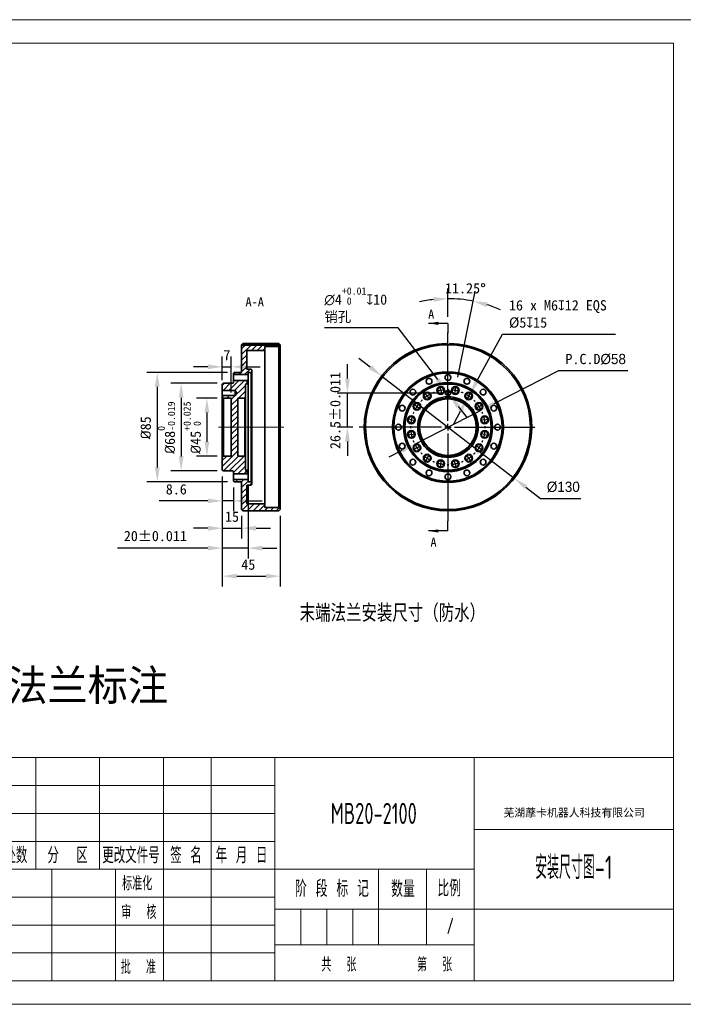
# Model space of a CAD drawing. Header units: millimetres. Extents: x -8713 to 3261, y -18743 to -8704.
# Tile 114 of 154: x -190 to 1098, y -18743 to -16832. Entities that reach past the tile are written whole.
import ezdxf
from ezdxf.enums import TextEntityAlignment as Align

# ---------------------------------------------------------------- set-up
doc = ezdxf.new("R2010")
doc.units = ezdxf.units.MM
doc.header["$LTSCALE"] = 10
doc.header["$PDSIZE"] = -1
for name, pattern in [('CENTER', [50.8, 31.75, -6.35, 6.35, -6.35]), ('CENTER2', [1.125, 0.75, -0.125, 0.125, -0.125]), ('CENTERX2', [20.32, 12.7, -2.54, 2.54, -2.54])]:
    doc.linetypes.add(name, pattern=pattern)
doc.layers.get('Defpoints').update_dxf_attribs({"true_color": 0x5e5e5e})
for name, color, linetype, lineweight in [('1轮廓实线层', 7, 'Continuous', 18), ('2细线层', 4, 'Continuous', 13), ('6文字层', 3, 'Continuous', 13), ('L2', 6, 'Continuous', 13), ('图框层', 7, 'Continuous', 18)]:
    doc.layers.add(name, color=color, linetype=linetype, lineweight=lineweight)
for name, color, linetype in [('中心线层', 1, 'CENTER'), ('剖面线层', 7, 'Continuous'), ('标注层', 7, 'Continuous')]:
    doc.layers.add(name, color=color, linetype=linetype)
doc.styles.add('PC_TEXTSTYLE', font='ISOCP.SHX', dxfattribs={"width": 0.707, "bigfont": 'GBCBIG.SHX'})
doc.styles.add('SLDTEXTSTYLE0', font='txt', dxfattribs={"bigfont": 'bigfont'})
doc.styles.add('SLDTEXTSTYLE1', font='txt')
doc.styles.add('仿宋体', font='txt')
doc.styles.add('标准汉字', font='gbenor.shx', dxfattribs={"bigfont": 'gbcbig.shx'})
doc.dimstyles.new('安装图', dxfattribs={"dimscale": 20, "dimtxt": 1, "dimasz": 1.4, "dimexe": 1, "dimexo": 0.625, "dimtad": 1, "dimtoh": 1, "dimdec": 0, "dimtxsty": 'Standard', "dimcen": 2.5, "dimclrd": 4, "dimclre": 4, "dimclrt": 3, "dimadec": 1, "dimazin": 2, "dimtfac": 1, "dimtdec": 0, "dimtmove": 0, "dimatfit": 0, "dimfxl": 1, "dimarcsym": 0})
pattern_1 = [(45, (-382.957, -18284.912), (-5.61266, 5.61266), [])]

# ---------------------------------------------------------------- blocks, each defined once
blk = doc.blocks.new('ZwmFrameMain_1_A4^_^无分区图框^_^landscape')
at = {"layer": '1轮廓实线层'}
for p, q in [((0, 0), (0, 200)), ((267, 200), (0, 200)), ((267, 200), (267, 0)), ((0, 0), (267, 0))]:
    blk.add_line(p, q, dxfattribs=at)
at = {"layer": '2细线层'}
for p, q in [((-25, -5), (-25, 205)), ((272, 205), (-25, 205)), ((272, 205), (272, -5)), ((-25, -5), (272, -5))]:
    blk.add_line(p, q, dxfattribs=at)
blk = doc.blocks.new('ZwmFrameMain_1_横向标题栏')
at = {"layer": '1轮廓实线层'}
for p, q in [((-153, 47.6), (0, 47.6)), ((-153, 0), (-153, 47.6))]:
    blk.add_line(p, q, dxfattribs=at)
at = {"layer": '2细线层', "color": 6, "linetype": 'Continuous'}
for p, q in [((-144.5, 23.8), (-144.5, 47.6)), ((-136, 23.8), (-136, 47.6)), ((-122.4, 23.8), (-122.4, 47.6)), ((-108.8, 0), (-108.8, 47.6)), ((-108.8, 23.8), (-108.8, 47.6)), ((-98.6, 0), (-98.6, 47.6)), ((-85, 0), (-85, 47.6)), ((-42.5, 0), (-42.5, 47.6)), ((-153, 41.65), (-85, 41.65)), ((-153, 35.7), (-85, 35.7)), ((-42.5, 32.3), (0, 32.3)), ((-153, 29.75), (-85, 29.75)), ((-153, 23.8), (-42.5, 23.8)), ((-142.8, 0), (-142.8, 23.8)), ((-132.6, 0), (-132.6, 23.8)), ((-62.9, 7.65), (-62.9, 23.8)), ((-52.7, 7.65), (-52.7, 23.8)), ((-153, 17.85), (-85, 17.85)), ((-85, 15.3), (0, 15.3)), ((-79.47, 7.65), (-79.47, 15.3)), ((-73.95, 7.65), (-73.95, 15.3)), ((-68.42, 7.65), (-68.42, 15.3)), ((-153, 11.9), (-85, 11.9)), ((-85, 7.65), (-42.5, 7.65)), ((-153, 5.95), (-85, 5.95))]:
    blk.add_line(p, q, dxfattribs=at)
at = {"layer": 'L2', "linetype": 'Continuous'}
blk.add_line((-119, 0), (-119, 23.8), dxfattribs=at)
at = {"layer": '6文字层', "color": 4, "linetype": 'Continuous', "insert": (-21.17, 35.77), "char_height": 1.7, "width": 46.9115, "attachment_point": 5, "style": '仿宋体'}
blk.add_mtext('芜湖藦卡机器人科技有限公司', dxfattribs=at)
at = {"layer": '6文字层', "color": 6, "style": '标准汉字'}
for s, insert, char_height, width, attachment_point in [('标记', (-149.17, 26.77), 3.4, 9.9025, 5), ('处数', (-140.26, 26.77), 3.4, 9.7325, 5), ('更改文件号', (-115.72, 26.77), 3.4, 24.905, 5), ('签 名', (-103.99, 26.77), 3.4, 12.6286, 5), ('年 月 日', (-92.13, 26.77), 3.4, 20.3696, 5), ('分  区', (-129.24, 26.77), 3.4, 16.2896, 5), ('设   计', (-147.87, 21.02), 2.975, 17.0478, 5), ('标准化', (-114.39, 20.78), 2.975, 13.1644, 5), ('阶 段 标 记', (-80.73, 17.89), 3.5, 25.8612, 7), ('数量', (-60.2, 17.85), 3.5, 8.5159, 7), ('比例', (-50.35, 17.98), 3.5, 7.9953, 7), ('主管设计', (-147.75, 14.68), 2.975, 17.1806, 5), ('审  核', (-114.03, 14.65), 2.975, 13.9931, 5), ('校   对', (-147.84, 9.04), 2.975, 17.2709, 5), ('共  张        第  张', (-75.11, 1.97), 2.975, 51.7172, 7), ('工艺会签', (-147.73, 2.95), 2.975, 17.255, 5), ('批  准', (-114.13, 2.95), 2.975, 14.1047, 5)]:
    blk.add_mtext(s, dxfattribs=dict(at, insert=insert, char_height=char_height, width=width, attachment_point=attachment_point))
at = {"layer": '6文字层', "color": 4, "style": 'PC_TEXTSTYLE', "flags": 8}
for tag, height, width, p, p2 in [('产品名称或材料标记', 4.5, 0.911854, (-77.25, 33.47), (-50.6, 33.47)), ('图样名称', 5, 2.846512, (-41.5, 21.71), (-1, 21.71)), ('图样代号', 5, 2.86875, (-41.5, 5.64), (-1, 5.64))]:
    blk.add_attdef(tag, text='', height=height, dxfattribs=dict(at, width=width)).set_placement(p, p2, align=Align.FIT)
at = {"layer": '6文字层', "color": 6, "style": 'PC_TEXTSTYLE', "width": 9.241641, "flags": 8}
blk.add_attdef('设计', text='', height=2.12, rotation=359.5768, dxfattribs=at).set_placement((-141.75, 19.99), (-133.89, 19.93), align=Align.FIT)
at = {"layer": '6文字层', "color": 6, "style": 'PC_TEXTSTYLE', "flags": 8}
for tag, height, width, p, p2 in [('审核', 2.12, 2.542374, (-141.61, 14.16), (-134.04, 14.16)), ('重量', 3.5, 1.685865, (-61.9, 10.1), (-53.7, 10.1)), ('比例', 3.5, 1.699352, (-51.7, 9.95), (-43.5, 9.95))]:
    blk.add_attdef(tag, text='', height=height, dxfattribs=dict(at, width=width)).set_placement(p, p2, align=Align.FIT)
blk = doc.blocks.new('*D187')
at = {"layer": 'Defpoints', "color": 0, "lineweight": 20, "transparency": 16777216}
for p in [(657.4, -17374), (641.1, -17421.4), (657.9, -17538.2), (652.6, -17565.2), (641.1, -17824.3)]:
    blk.add_point(p, dxfattribs=at)
at = {"layer": '标注层', "color": 4, "lineweight": -2, "transparency": 16777216}
for p, q in [((641.1, -17408.9), (641.1, -17353.5)), ((660.4, -17526), (693.7, -17358.7))]:
    blk.add_line(p, q, dxfattribs=at)
for start, end in [(96.4381, 102.8762), (78.75, 90), (65.8738, 72.3119)]:
    blk.add_arc((641.1, -17622.8), 249.3, start, end, dxfattribs=at)
at = {"layer": '标注层', "color": 4, "lineweight": 20, "transparency": 16777216}
for points in [[(612.9, -17370.4), (613.4, -17379.7), (641.1, -17373.5)], [(715.7, -17389.8), (718, -17380.8), (689.8, -17378.3)]]:
    blk.add_solid(points, dxfattribs=at)
at = {"layer": '标注层', "color": 3, "transparency": 16777216, "insert": (635.4, -17343.3), "char_height": 20, "attachment_point": 1}
blk.add_mtext('11.25{\\fISOCPEUR|b0|i0|c134|p34;%%D}', dxfattribs=at)
blk = doc.blocks.new('*D188')
at = {"layer": 'Defpoints', "color": 0, "lineweight": 20, "transparency": 16777216}
for p in [(512.4, -17523.6), (769.8, -17722)]:
    blk.add_point(p, dxfattribs=at)
at = {"layer": '标注层', "color": 4, "lineweight": -2, "transparency": 16777216}
for p, q in [((490.2, -17506.5), (468.1, -17489.4)), ((512.4, -17523.6), (769.8, -17722)), ((792, -17739.1), (820.5, -17761.1)), ((820.5, -17761.1), (898.7, -17761.1))]:
    blk.add_line(p, q, dxfattribs=at)
at = {"layer": '标注层', "color": 4, "lineweight": 20, "transparency": 16777216}
for points in [[(493.1, -17502.8), (487.4, -17510.2), (512.4, -17523.6)], [(794.8, -17735.4), (789.1, -17742.8), (769.8, -17722)]]:
    blk.add_solid(points, dxfattribs=at)
at = {"layer": '标注层', "color": 3, "transparency": 16777216, "insert": (833, -17728.6), "char_height": 20, "attachment_point": 1}
blk.add_mtext('{\\fGulim|b0|i0|c134|p0;%%C130}', dxfattribs=at)
blk = doc.blocks.new('*D189')
at = {"layer": 'Defpoints', "color": 0, "lineweight": 20, "transparency": 16777216}
for p in [(705.7, -17589.9), (576.5, -17655.7)]:
    blk.add_point(p, dxfattribs=at)
at = {"layer": '标注层', "color": 4, "lineweight": -2, "transparency": 16777216}
for p, q in [((730.7, -17577.2), (856.6, -17513.1)), ((856.6, -17513.1), (990.1, -17513.1)), ((576.5, -17655.7), (705.7, -17589.9)), ((551.5, -17668.4), (526.6, -17681.1))]:
    blk.add_line(p, q, dxfattribs=at)
at = {"layer": '标注层', "color": 4, "lineweight": 20, "transparency": 16777216}
for points in [[(728.6, -17573.1), (732.8, -17581.4), (705.7, -17589.9)], [(549.4, -17664.2), (553.7, -17672.6), (576.5, -17655.7)]]:
    blk.add_solid(points, dxfattribs=at)
at = {"layer": '标注层', "color": 3, "transparency": 16777216, "insert": (869.1, -17480.6), "char_height": 20, "attachment_point": 1}
blk.add_mtext('P.C.D{\\fGulim|b0|i0|c134|p0;%%C58}', dxfattribs=at)
blk = doc.blocks.new('*D190')
at = {"layer": 'Defpoints', "color": 0, "lineweight": 20, "transparency": 16777216}
for p in [(445.9, -17556.6), (641.1, -17556.6), (468.7, -17622.8)]:
    blk.add_point(p, dxfattribs=at)
at = {"layer": '标注层', "color": 4, "lineweight": -2, "transparency": 16777216}
for p, q in [((445.9, -17528.6), (445.9, -17500.6)), ((628.6, -17556.6), (425.9, -17556.6)), ((445.9, -17622.8), (445.9, -17556.6)), ((456.2, -17622.8), (425.9, -17622.8)), ((445.9, -17650.8), (445.9, -17678.8))]:
    blk.add_line(p, q, dxfattribs=at)
at = {"layer": '标注层', "color": 4, "lineweight": 20, "transparency": 16777216}
for points in [[(441.2, -17528.6), (450.5, -17528.6), (445.9, -17556.6)], [(441.2, -17650.8), (450.5, -17650.8), (445.9, -17622.8)]]:
    blk.add_solid(points, dxfattribs=at)
at = {"layer": '标注层', "color": 3, "transparency": 16777216, "insert": (412.3, -17665.4), "char_height": 20, "attachment_point": 1, "rotation": 90}
blk.add_mtext('26.5{\\A1;%%P0.011}', dxfattribs=at)
blk = doc.blocks.new('*D191')
at = {"layer": 'Defpoints', "color": 0, "lineweight": 20, "transparency": 16777216}
for p in [(684.4, -17557.1), (678.4, -17568)]:
    blk.add_point(p, dxfattribs=at)
at = {"layer": '标注层', "color": 4, "lineweight": -2, "transparency": 16777216}
for p, q in [((697.8, -17532.5), (747, -17442.6)), ((747, -17442.6), (966.5, -17442.6)), ((678.4, -17568), (684.4, -17557.1)), ((664.9, -17592.6), (651.5, -17617.1))]:
    blk.add_line(p, q, dxfattribs=at)
at = {"layer": '标注层', "color": 4, "lineweight": 20, "transparency": 16777216}
for points in [[(693.7, -17530.3), (701.9, -17534.7), (684.4, -17557.1)], [(660.9, -17590.3), (669, -17594.8), (678.4, -17568)]]:
    blk.add_solid(points, dxfattribs=at)
at = {"layer": '标注层', "color": 3, "transparency": 16777216, "insert": (759.5, -17376.4), "char_height": 20, "attachment_point": 1}
blk.add_mtext('16 x M6{\\fGDT;x}12 EQS\\P%%c5{\\fGDT;x}15\\P', dxfattribs=at)
blk = doc.blocks.new('*D192')
at = {"layer": 'Defpoints', "color": 0, "lineweight": 20, "transparency": 16777216}
for p in [(638.1, -17552.6), (644.1, -17560.6)]:
    blk.add_point(p, dxfattribs=at)
at = {"layer": '标注层', "color": 4, "lineweight": -2, "transparency": 16777216}
for p, q in [((544.4, -17429.8), (401.2, -17429.8)), ((621.1, -17530.3), (544.4, -17429.8)), ((644.1, -17560.6), (638.1, -17552.6)), ((661.1, -17582.8), (678.1, -17605.1))]:
    blk.add_line(p, q, dxfattribs=at)
at = {"layer": '标注层', "color": 4, "lineweight": 20, "transparency": 16777216}
for points in [[(624.8, -17527.5), (617.4, -17533.2), (638.1, -17552.6)], [(664.8, -17580), (657.4, -17585.6), (644.1, -17560.6)]]:
    blk.add_solid(points, dxfattribs=at)
at = {"layer": '标注层', "color": 3, "transparency": 16777216, "insert": (401.2, -17351.6), "char_height": 20, "attachment_point": 1}
blk.add_mtext('{\\fGulim|b0|i0|c134|p0;∅}4{\\H0.7x;\\S+0.01^  0;\\fGDT|b0|i0|c134|p2;\\H1.42857x;x}10\\P销孔', dxfattribs=at)
blk = doc.blocks.new('SW_CENTERMARKSYMBOL_0')
at = {"layer": '中心线层', "color": 0}
for p, q in [((0, 2.5), (0, 36.71)), ((-3.32, 16.67), (-3.37, 16.92)), ((-2.83, 14.22), (-3.07, 15.45)), ((2.83, 14.22), (3.07, 15.45)), ((3.32, 16.67), (3.37, 16.92)), ((-9.44, 14.13), (-9.58, 14.34)), ((-8.06, 12.06), (-8.75, 13.1)), ((-8.06, 12.06), (-7.36, 11.02)), ((-2.83, 14.22), (-2.58, 13)), ((-2.34, 11.77), (-2.29, 11.52)), ((2.34, 11.77), (2.29, 11.52)), ((2.83, 14.22), (2.58, 13)), ((8.06, 12.06), (7.36, 11.02)), ((8.06, 12.06), (8.75, 13.1)), ((9.44, 14.13), (9.58, 14.34)), ((-14.13, 9.44), (-14.34, 9.58)), ((-12.06, 8.06), (-13.1, 8.75)), ((-12.06, 8.06), (-11.02, 7.36)), ((-6.67, 9.98), (-6.53, 9.77)), ((6.67, 9.98), (6.53, 9.77)), ((12.06, 8.06), (11.02, 7.36)), ((12.06, 8.06), (13.1, 8.75)), ((14.13, 9.44), (14.34, 9.58)), ((-9.98, 6.67), (-9.77, 6.53)), ((9.98, 6.67), (9.77, 6.53)), ((-2.5, 0), (-34.47, 0)), ((-16.67, 3.32), (-16.92, 3.37)), ((-14.22, 2.83), (-15.45, 3.07)), ((-14.22, 2.83), (-13, 2.58)), ((-11.77, 2.34), (-11.52, 2.29)), ((0, 0), (-1.25, 0)), ((0, 0), (0, 1.25)), ((0, 0), (0, -1.25)), ((0, 0), (1.25, 0)), ((2.5, 0), (33.67, 0)), ((11.77, 2.34), (11.52, 2.29)), ((14.22, 2.83), (13, 2.58)), ((14.22, 2.83), (15.45, 3.07)), ((16.67, 3.32), (16.92, 3.37)), ((-16.67, -3.32), (-16.92, -3.37)), ((-14.22, -2.83), (-15.45, -3.07)), ((-14.22, -2.83), (-13, -2.58)), ((-11.77, -2.34), (-11.52, -2.29)), ((0, -2.5), (0, -36.51)), ((11.77, -2.34), (11.52, -2.29)), ((14.22, -2.83), (13, -2.58)), ((14.22, -2.83), (15.45, -3.07)), ((16.67, -3.32), (16.92, -3.37)), ((-12.06, -8.06), (-11.02, -7.36)), ((-9.98, -6.67), (-9.77, -6.53)), ((9.98, -6.67), (9.77, -6.53)), ((12.06, -8.06), (11.02, -7.36)), ((-14.13, -9.44), (-14.34, -9.58)), ((-12.06, -8.06), (-13.1, -8.75)), ((-8.06, -12.06), (-7.36, -11.02)), ((-6.67, -9.98), (-6.53, -9.77)), ((6.67, -9.98), (6.53, -9.77)), ((8.06, -12.06), (7.36, -11.02)), ((12.06, -8.06), (13.1, -8.75)), ((14.13, -9.44), (14.34, -9.58)), ((-9.44, -14.13), (-9.58, -14.34)), ((-8.06, -12.06), (-8.75, -13.1)), ((-2.83, -14.22), (-3.07, -15.45)), ((-2.83, -14.22), (-2.58, -13)), ((-2.34, -11.77), (-2.29, -11.52)), ((2.34, -11.77), (2.29, -11.52)), ((2.83, -14.22), (2.58, -13)), ((2.83, -14.22), (3.07, -15.45)), ((8.06, -12.06), (8.75, -13.1)), ((9.44, -14.13), (9.58, -14.34)), ((-3.32, -16.67), (-3.37, -16.92)), ((3.32, -16.67), (3.37, -16.92))]:
    blk.add_line(p, q, dxfattribs=at)
for start, end in [(123.75, 128.6893), (118.8107, 123.75), (111.1286, 113.8714), (101.25, 106.1893), (96.3107, 101.25), (88.6286, 91.3714), (78.75, 83.6893), (73.8107, 78.75), (66.1286, 68.8714), (56.25, 61.1893), (51.3107, 56.25), (146.25, 151.1893), (141.3107, 146.25), (133.6286, 136.3714), (43.6286, 46.3714), (33.75, 38.6893), (28.8107, 33.75), (163.8107, 168.75), (156.1286, 158.8714), (21.1286, 23.8714), (11.25, 16.1893), (178.6286, 181.3714), (168.75, 173.6893), (6.3107, 11.25), (358.6286, 1.3714), (186.3107, 191.25), (191.25, 196.1893), (343.8107, 348.75), (348.75, 353.6893), (201.1286, 203.8714), (208.8107, 213.75), (326.25, 331.1893), (336.1286, 338.8714), (213.75, 218.6893), (223.6286, 226.3714), (231.3107, 236.25), (303.75, 308.6893), (313.6286, 316.3714), (321.3107, 326.25), (236.25, 241.1893), (246.1286, 248.8714), (253.8107, 258.75), (258.75, 263.6893), (268.6286, 271.3714), (276.3107, 281.25), (281.25, 286.1893), (291.1286, 293.8714), (298.8107, 303.75)]:
    blk.add_arc((0, 0), 14.5, start, end, dxfattribs=at)
blk = doc.blocks.new('SW_DOWELSYMBOL_0')
at = {"linetype": 'Continuous', "lineweight": 0}
h = blk.add_hatch(color=0, dxfattribs=at)
edge = h.paths.add_edge_path(flags=0)
edge.add_arc((0, 0), 1, 180, 270)
edge.add_line((0, -1), (0, 0))
edge.add_line((0, 0), (-1, 0))
h = blk.add_hatch(color=0, dxfattribs=at)
edge = h.paths.add_edge_path(flags=0)
edge.add_arc((0, 0), 1, 0, 90)
edge.add_line((0, 1), (0, 0))
edge.add_line((0, 0), (1, 0))
at = {"color": 0, "linetype": 'Continuous', "lineweight": 0}
blk.add_circle((0, 0), 1, dxfattribs=at)
blk = doc.blocks.new('*D193')
at = {"layer": 'Defpoints', "color": 0, "lineweight": 20, "transparency": 16777216}
for p in [(225.8, -17516.6), (76.7, -17729.1), (225.8, -17729.1)]:
    blk.add_point(p, dxfattribs=at)
at = {"layer": '标注层', "color": 4, "lineweight": -2, "transparency": 16777216}
for p, q in [((213.3, -17516.6), (56.7, -17516.6)), ((76.7, -17544.6), (76.7, -17701.1)), ((213.3, -17729.1), (56.7, -17729.1))]:
    blk.add_line(p, q, dxfattribs=at)
at = {"layer": '标注层', "color": 4, "lineweight": 20, "transparency": 16777216}
for points in [[(72, -17544.6), (81.3, -17544.6), (76.7, -17516.6)], [(72, -17701.1), (81.3, -17701.1), (76.7, -17729.1)]]:
    blk.add_solid(points, dxfattribs=at)
at = {"layer": '标注层', "color": 3, "transparency": 16777216, "insert": (44.2, -17624.1), "char_height": 20, "attachment_point": 2, "rotation": 90}
blk.add_mtext('{\\fISOCPEUR|b0|i0|c134|p34;%%C}85', dxfattribs=at)
blk = doc.blocks.new('*D194')
at = {"layer": 'Defpoints', "color": 0, "lineweight": 20, "transparency": 16777216}
for p in [(205.5, -17537.8), (123.1, -17707.8), (205.5, -17707.8)]:
    blk.add_point(p, dxfattribs=at)
at = {"layer": '标注层', "color": 4, "lineweight": -2, "transparency": 16777216}
for p, q in [((193, -17537.8), (103.1, -17537.8)), ((123.1, -17565.8), (123.1, -17679.8)), ((193, -17707.8), (103.1, -17707.8))]:
    blk.add_line(p, q, dxfattribs=at)
at = {"layer": '标注层', "color": 4, "lineweight": 20, "transparency": 16777216}
for points in [[(118.5, -17565.8), (127.8, -17565.8), (123.1, -17537.8)], [(118.5, -17679.8), (127.8, -17679.8), (123.1, -17707.8)]]:
    blk.add_solid(points, dxfattribs=at)
at = {"layer": '标注层', "color": 3, "transparency": 16777216, "insert": (77.6, -17674.6), "char_height": 20, "attachment_point": 1, "rotation": 90}
blk.add_mtext('{\\fISOCPEUR|b0|i0|c134|p34;%%C}68{\\H0.7x;\\S0^ -0.019;}', dxfattribs=at)
blk = doc.blocks.new('*D195')
at = {"layer": 'Defpoints', "color": 0, "lineweight": 20, "transparency": 16777216}
for p in [(205.5, -17566.6), (173.1, -17679.1), (205.5, -17679.1)]:
    blk.add_point(p, dxfattribs=at)
at = {"layer": '标注层', "color": 4, "lineweight": -2, "transparency": 16777216}
for p, q in [((193, -17566.6), (153.1, -17566.6)), ((173.1, -17594.6), (173.1, -17651.1)), ((193, -17679.1), (153.1, -17679.1))]:
    blk.add_line(p, q, dxfattribs=at)
at = {"layer": '标注层', "color": 4, "lineweight": 20, "transparency": 16777216}
for points in [[(168.5, -17594.6), (177.8, -17594.6), (173.1, -17566.6)], [(168.5, -17651.1), (177.8, -17651.1), (173.1, -17679.1)]]:
    blk.add_solid(points, dxfattribs=at)
at = {"layer": '标注层', "color": 3, "transparency": 16777216, "insert": (127.7, -17674.7), "char_height": 20, "attachment_point": 1, "rotation": 90}
blk.add_mtext('{\\fISOCPEUR|b0|i0|c134|p34;%%C}45{\\H0.7x;\\S+0.025^  0;}', dxfattribs=at)
blk = doc.blocks.new('*D196')
at = {"layer": 'Defpoints', "color": 0, "lineweight": 20, "transparency": 16777216}
for p in [(203, -17706.4), (253, -17724.7), (253, -17857.6)]:
    blk.add_point(p, dxfattribs=at)
at = {"layer": '标注层', "color": 4, "lineweight": -2, "transparency": 16777216}
for p, q in [((203, -17718.9), (203, -17877.6)), ((253, -17737.2), (253, -17877.6)), ((175, -17857.6), (-0.7, -17857.6)), ((253, -17857.6), (203, -17857.6)), ((281, -17857.6), (309, -17857.6))]:
    blk.add_line(p, q, dxfattribs=at)
at = {"layer": '标注层', "color": 4, "lineweight": 20, "transparency": 16777216}
for points in [[(175, -17853), (175, -17862.3), (203, -17857.6)], [(281, -17853), (281, -17862.3), (253, -17857.6)]]:
    blk.add_solid(points, dxfattribs=at)
at = {"layer": '标注层', "color": 3, "transparency": 16777216, "insert": (11.8, -17824.1), "char_height": 20, "attachment_point": 1}
blk.add_mtext('20{\\A1;%%P0.011}', dxfattribs=at)
blk = doc.blocks.new('*D197')
at = {"layer": 'Defpoints', "color": 0, "lineweight": 20, "transparency": 16777216}
for p in [(220.5, -17505.8), (203, -17544.2), (220.5, -17567.8)]:
    blk.add_point(p, dxfattribs=at)
at = {"layer": '标注层', "color": 4, "lineweight": -2, "transparency": 16777216}
for p, q in [((203, -17531.7), (203, -17485.8)), ((220.5, -17555.3), (220.5, -17485.8)), ((175, -17505.8), (147, -17505.8)), ((203, -17505.8), (220.5, -17505.8)), ((248.5, -17505.8), (276.5, -17505.8))]:
    blk.add_line(p, q, dxfattribs=at)
at = {"layer": '标注层', "color": 4, "lineweight": 20, "transparency": 16777216}
for points in [[(175, -17501.1), (175, -17510.5), (203, -17505.8)], [(248.5, -17501.1), (248.5, -17510.5), (220.5, -17505.8)]]:
    blk.add_solid(points, dxfattribs=at)
at = {"layer": '标注层', "color": 3, "transparency": 16777216, "insert": (211.8, -17473.3), "char_height": 20, "attachment_point": 2}
blk.add_mtext('7', dxfattribs=at)
blk = doc.blocks.new('*D198')
at = {"layer": 'Defpoints', "color": 0, "lineweight": 20, "transparency": 16777216}
for p in [(203, -17706.4), (315.5, -17782.8), (315.5, -17912.1)]:
    blk.add_point(p, dxfattribs=at)
at = {"layer": '标注层', "color": 4, "lineweight": -2, "transparency": 16777216}
for p, q in [((203, -17718.9), (203, -17932.1)), ((315.5, -17795.3), (315.5, -17932.1)), ((231, -17912.1), (287.5, -17912.1))]:
    blk.add_line(p, q, dxfattribs=at)
at = {"layer": '标注层', "color": 4, "lineweight": 20, "transparency": 16777216}
for points in [[(231, -17907.4), (231, -17916.8), (203, -17912.1)], [(287.5, -17907.4), (287.5, -17916.8), (315.5, -17912.1)]]:
    blk.add_solid(points, dxfattribs=at)
at = {"layer": '标注层', "color": 3, "transparency": 16777216, "insert": (253.5, -17879.6), "char_height": 20, "attachment_point": 2}
blk.add_mtext('45', dxfattribs=at)
blk = doc.blocks.new('*D199')
at = {"layer": 'Defpoints', "color": 0, "lineweight": 20, "transparency": 16777216}
for p in [(203, -17706.4), (224.5, -17727.8), (224.5, -17766)]:
    blk.add_point(p, dxfattribs=at)
at = {"layer": '标注层', "color": 4, "lineweight": -2, "transparency": 16777216}
for p, q in [((203, -17718.9), (203, -17786)), ((224.5, -17740.3), (224.5, -17786)), ((175, -17766), (80.3, -17766)), ((224.5, -17766), (203, -17766)), ((252.5, -17766), (280.5, -17766))]:
    blk.add_line(p, q, dxfattribs=at)
at = {"layer": '标注层', "color": 4, "lineweight": 20, "transparency": 16777216}
for points in [[(175, -17761.3), (175, -17770.6), (203, -17766)], [(252.5, -17761.3), (252.5, -17770.6), (224.5, -17766)]]:
    blk.add_solid(points, dxfattribs=at)
at = {"layer": '标注层', "color": 3, "transparency": 16777216, "insert": (113.7, -17733.5), "char_height": 20, "attachment_point": 2}
blk.add_mtext('8.6', dxfattribs=at)
blk = doc.blocks.new('*D200')
at = {"layer": 'Defpoints', "color": 0, "lineweight": 20, "transparency": 16777216}
for p in [(203, -17706.4), (240.5, -17782.8), (240.5, -17819.1)]:
    blk.add_point(p, dxfattribs=at)
at = {"layer": '标注层', "color": 4, "lineweight": -2, "transparency": 16777216}
for p, q in [((203, -17718.9), (203, -17839.1)), ((240.5, -17795.3), (240.5, -17839.1)), ((175, -17819.1), (147, -17819.1)), ((203, -17819.1), (240.5, -17819.1)), ((268.5, -17819.1), (296.5, -17819.1))]:
    blk.add_line(p, q, dxfattribs=at)
at = {"layer": '标注层', "color": 4, "lineweight": 20, "transparency": 16777216}
for points in [[(175, -17814.4), (175, -17823.8), (203, -17819.1)], [(268.5, -17814.4), (268.5, -17823.8), (240.5, -17819.1)]]:
    blk.add_solid(points, dxfattribs=at)
at = {"layer": '标注层', "color": 3, "transparency": 16777216, "insert": (221.8, -17786.6), "char_height": 20, "attachment_point": 2}
blk.add_mtext('15', dxfattribs=at)

msp = doc.modelspace()

# ---------------------------------------------------------------- hatches: boundary and pattern name
at = {"layer": '剖面线层', "linetype": 'Continuous', "lineweight": 18}
h = msp.add_hatch(dxfattribs=at)
h.set_pattern_fill('ANSI31', color=256, scale=2.5, style=0)
h.set_pattern_definition(pattern_1)
edge = h.paths.add_edge_path(flags=0)
edge.add_line((315.5, -17465.1), (315.5, -17463.5))
edge.add_line((315.5, -17463.5), (240.5, -17463.5))
edge.add_line((240.5, -17463.5), (240.5, -17515.3))
edge.add_arc((239.3, -17515.3), 1.25, 270, 360, ccw=False)
edge.add_line((239.3, -17516.6), (225.8, -17516.6))
edge.add_line((225.8, -17516.6), (224.5, -17517.8))
edge.add_line((224.5, -17517.8), (224.5, -17520.9))
edge.add_line((224.5, -17520.9), (253, -17520.9))
edge.add_line((253, -17520.9), (253, -17517.1))
edge.add_spline(control_points=[(253, -17517.1), (253, -17517), (253, -17516.9), (253, -17516.7), (253.2, -17516.6), (253.3, -17516.6), (253.4, -17516.6), (253.5, -17516.6)], knot_values=[0, 0, 0, 0, 0, 0, 0.5, 0.5, 1, 1, 1, 1, 1, 1], weights=[1, 1, 1, 1, 1, 1, 1, 1], degree=5, periodic=0)
edge.add_line((253.5, -17516.6), (259.3, -17516.6))
edge.add_line((259.3, -17516.6), (260.5, -17515.3))
edge.add_line((260.5, -17515.3), (260.5, -17511.6))
edge.add_line((260.5, -17511.6), (259.3, -17510.3))
edge.add_line((259.3, -17510.3), (251.8, -17510.3))
edge.add_spline(control_points=[(251.8, -17510.3), (251.5, -17510.3), (251.3, -17510.3), (250.9, -17510.2), (250.6, -17510), (250.5, -17509.5), (250.5, -17509.3), (250.5, -17509.1)], knot_values=[0, 0, 0, 0, 0, 0, 0.5, 0.5, 1, 1, 1, 1, 1, 1], weights=[1, 1, 1, 1, 1, 1, 1, 1], degree=5, periodic=0)
edge.add_line((250.5, -17509.1), (250.5, -17475.3))
edge.add_arc((251.8, -17475.3), 1.25, 90, 180, ccw=False)
edge.add_line((251.8, -17474.1), (285.5, -17474.1))
edge.add_line((285.5, -17474.1), (285.5, -17466.6))
edge.add_line((285.5, -17466.6), (313, -17466.6))
edge.add_line((313, -17466.6), (315.5, -17465.1))
h = msp.add_hatch(dxfattribs=at)
h.set_pattern_fill('ANSI31', color=256, scale=2.5, style=0)
h.set_pattern_definition(pattern_1)
edge = h.paths.add_edge_path(flags=0)
edge.add_line((251.3, -17536.4), (251.3, -17534.4))
edge.add_arc((252, -17534.4), 0.75, 90, 180, ccw=False)
edge.add_line((252, -17533.7), (252.8, -17533.7))
edge.add_arc((252.8, -17533.4), 0.25, 270, 360)
edge.add_line((253, -17533.4), (253, -17532.2))
edge.add_line((253, -17532.2), (224.5, -17532.2))
edge.add_line((224.5, -17532.2), (224.5, -17536.6))
edge.add_arc((223.3, -17536.6), 1.25, 270, 360, ccw=False)
edge.add_line((223.3, -17537.8), (205.5, -17537.8))
edge.add_line((205.5, -17537.8), (203, -17539.3))
edge.add_line((203, -17539.3), (203, -17551.6))
edge.add_line((203, -17551.6), (228, -17551.6))
edge.add_line((228, -17551.6), (231, -17556.6))
edge.add_line((231, -17556.6), (228, -17561.6))
edge.add_line((228, -17561.6), (203, -17561.6))
edge.add_line((203, -17561.6), (203, -17564.1))
edge.add_line((203, -17564.1), (205.5, -17566.6))
edge.add_line((205.5, -17566.6), (219.3, -17566.6))
edge.add_arc((219.3, -17567.8), 1.25, 0, 90, ccw=False)
edge.add_line((220.5, -17567.8), (220.5, -17677.8))
edge.add_arc((219.3, -17677.8), 1.25, 270, 360, ccw=False)
edge.add_line((219.3, -17679.1), (205.5, -17679.1))
edge.add_line((205.5, -17679.1), (203, -17681.6))
edge.add_line((203, -17681.6), (203, -17706.4))
edge.add_line((203, -17706.4), (205.5, -17707.8))
edge.add_line((205.5, -17707.8), (223.3, -17707.8))
edge.add_arc((223.3, -17709.1), 1.25, 0, 90, ccw=False)
edge.add_line((224.5, -17709.1), (224.5, -17713.4))
edge.add_line((224.5, -17713.4), (253, -17713.4))
edge.add_line((253, -17713.4), (253, -17712.2))
edge.add_arc((252.8, -17712.2), 0.25, 0, 90)
edge.add_line((252.8, -17711.9), (252, -17711.9))
edge.add_arc((252, -17711.2), 0.75, 180, 270, ccw=False)
edge.add_line((251.3, -17711.2), (251.3, -17709.2))
edge.add_arc((252, -17709.2), 0.75, 90, 180, ccw=False)
edge.add_line((252, -17708.4), (252.8, -17708.4))
edge.add_arc((252.8, -17708.2), 0.25, 270, 360)
edge.add_line((253, -17708.2), (253, -17706.6))
edge.add_line((253, -17706.6), (249.3, -17706.6))
edge.add_arc((249.3, -17705.3), 1.25, 180, 270, ccw=False)
edge.add_line((248, -17705.3), (248, -17680.3))
edge.add_line((248, -17680.3), (246.8, -17679.1))
edge.add_line((246.8, -17679.1), (234.3, -17679.1))
edge.add_arc((234.3, -17677.8), 1.25, 180, 270, ccw=False)
edge.add_line((233, -17677.8), (233, -17567.8))
edge.add_arc((234.3, -17567.8), 1.25, 90, 180, ccw=False)
edge.add_line((234.3, -17566.6), (246.8, -17566.6))
edge.add_line((246.8, -17566.6), (248, -17565.3))
edge.add_line((248, -17565.3), (248, -17540.3))
edge.add_arc((249.3, -17540.3), 1.25, 90, 180, ccw=False)
edge.add_line((249.3, -17539.1), (253, -17539.1))
edge.add_line((253, -17539.1), (253, -17537.4))
edge.add_arc((252.8, -17537.4), 0.25, 0, 90)
edge.add_line((252.8, -17537.2), (252, -17537.2))
edge.add_arc((252, -17536.4), 0.75, 180, 270, ccw=False)
h = msp.add_hatch(dxfattribs=at)
h.set_pattern_fill('ANSI31', color=256, scale=2.5, style=0)
h.set_pattern_definition(pattern_1)
edge = h.paths.add_edge_path(flags=0)
edge.add_line((285.5, -17779.1), (285.5, -17771.6))
edge.add_line((285.5, -17771.6), (251.8, -17771.6))
edge.add_arc((251.8, -17770.3), 1.25, 180, 270, ccw=False)
edge.add_line((250.5, -17770.3), (250.5, -17736.6))
edge.add_spline(control_points=[(250.5, -17736.6), (250.5, -17736.4), (250.5, -17736.2), (250.6, -17735.7), (250.9, -17735.4), (251.3, -17735.3), (251.5, -17735.3), (251.8, -17735.3)], knot_values=[0, 0, 0, 0, 0, 0, 0.5, 0.5, 1, 1, 1, 1, 1, 1], weights=[1, 1, 1, 1, 1, 1, 1, 1], degree=5, periodic=0)
edge.add_line((251.8, -17735.3), (259.3, -17735.3))
edge.add_line((259.3, -17735.3), (260.5, -17734.1))
edge.add_line((260.5, -17734.1), (260.5, -17730.3))
edge.add_line((260.5, -17730.3), (259.3, -17729.1))
edge.add_line((259.3, -17729.1), (253.5, -17729.1))
edge.add_spline(control_points=[(253.5, -17729.1), (253.4, -17729.1), (253.3, -17729.1), (253.2, -17729), (253, -17728.9), (253, -17728.7), (253, -17728.7), (253, -17728.6)], knot_values=[0, 0, 0, 0, 0, 0, 0.5, 0.5, 1, 1, 1, 1, 1, 1], weights=[1, 1, 1, 1, 1, 1, 1, 1], degree=5, periodic=0)
edge.add_line((253, -17728.6), (253, -17724.7))
edge.add_line((253, -17724.7), (224.5, -17724.7))
edge.add_line((224.5, -17724.7), (224.5, -17727.8))
edge.add_line((224.5, -17727.8), (225.8, -17729.1))
edge.add_line((225.8, -17729.1), (239.3, -17729.1))
edge.add_arc((239.3, -17730.3), 1.25, 0, 90, ccw=False)
edge.add_line((240.5, -17730.3), (240.5, -17782.8))
edge.add_line((240.5, -17782.8), (243, -17785.3))
edge.add_line((243, -17785.3), (313, -17785.3))
edge.add_line((313, -17785.3), (315.5, -17782.8))
edge.add_line((315.5, -17782.8), (315.5, -17780.5))
edge.add_line((315.5, -17780.5), (313, -17779.1))
edge.add_line((313, -17779.1), (285.5, -17779.1))

# ---------------------------------------------------------------- linework, layer by layer
at = {"color": 7, "linetype": 'Continuous', "lineweight": 35}
for p, q in [((240.5, -17463.5), (240.5, -17462.8)), ((240.5, -17463.5), (240.5, -17515.3)), ((315.5, -17463.5), (240.5, -17463.5)), ((313, -17460.4), (243, -17460.4)), ((315.5, -17465.1), (313, -17466.6)), ((315.5, -17463.5), (315.5, -17462.8)), ((315.5, -17463.5), (315.5, -17465.1)), ((315.5, -17465.1), (315.5, -17780.5)), ((641.1, -17463.5), (640.3, -17462.8)), ((641.9, -17462.8), (641.1, -17463.5)), ((250.5, -17475.3), (250.5, -17509.1)), ((285.5, -17474.1), (251.8, -17474.1)), ((313, -17466.6), (285.5, -17466.6)), ((285.5, -17466.6), (285.5, -17474.1)), ((285.5, -17771.6), (285.5, -17474.1)), ((313, -17779.1), (313, -17466.6)), ((224.5, -17517.8), (225.8, -17516.6)), ((224.5, -17517.8), (224.5, -17520.9)), ((224.5, -17520.9), (253, -17520.9)), ((224.5, -17520.9), (224.5, -17532.2)), ((225.8, -17516.6), (239.3, -17516.6)), ((251.8, -17510.3), (259.3, -17510.3)), ((253, -17517.1), (253, -17520.9)), ((253, -17532.2), (253, -17520.9)), ((259.3, -17516.6), (253.5, -17516.6)), ((259.3, -17510.3), (260.5, -17511.6)), ((260.5, -17515.3), (259.3, -17516.6)), ((259.3, -17729.1), (259.3, -17516.6)), ((260.5, -17511.6), (260.5, -17515.3)), ((260.5, -17515.3), (260.5, -17730.3)), ((203, -17539.3), (205.5, -17537.8)), ((203, -17539.3), (203, -17551.6)), ((205.5, -17537.8), (223.3, -17537.8)), ((224.5, -17532.2), (224.5, -17536.6)), ((253, -17532.2), (224.5, -17532.2)), ((248, -17540.3), (248, -17565.3)), ((249.3, -17539.1), (253, -17539.1)), ((251.3, -17534.4), (251.3, -17536.4)), ((252, -17533.7), (252.8, -17533.7)), ((252, -17537.2), (252.8, -17537.2)), ((253, -17532.2), (253, -17533.4)), ((253, -17533.4), (253, -17537.4)), ((253, -17537.4), (253, -17539.1)), ((253, -17706.6), (253, -17539.1)), ((203, -17551.6), (228, -17551.6)), ((203, -17551.6), (203, -17561.6)), ((203, -17561.6), (203, -17564.1)), ((228, -17561.6), (203, -17561.6)), ((228, -17551.6), (231, -17556.6)), ((228, -17551.6), (228, -17561.6)), ((231, -17556.6), (228, -17561.6)), ((205.5, -17566.6), (203, -17564.1)), ((203, -17681.6), (203, -17564.1)), ((205.5, -17566.6), (219.3, -17566.6)), ((205.5, -17566.6), (205.5, -17679.1)), ((220.5, -17677.8), (220.5, -17567.8)), ((233, -17567.8), (233, -17677.8)), ((234.3, -17566.6), (246.8, -17566.6)), ((248, -17565.3), (246.8, -17566.6)), ((246.8, -17679.1), (246.8, -17566.6)), ((248, -17565.3), (248, -17680.3)), ((203, -17681.6), (205.5, -17679.1)), ((203, -17681.6), (203, -17706.4)), ((219.3, -17679.1), (205.5, -17679.1)), ((246.8, -17679.1), (234.3, -17679.1)), ((246.8, -17679.1), (248, -17680.3)), ((248, -17680.3), (248, -17705.3)), ((205.5, -17707.8), (203, -17706.4)), ((223.3, -17707.8), (205.5, -17707.8)), ((224.5, -17709.1), (224.5, -17713.4)), ((224.5, -17713.4), (224.5, -17724.7)), ((224.5, -17713.4), (253, -17713.4)), ((253, -17706.6), (249.3, -17706.6)), ((251.3, -17709.2), (251.3, -17711.2)), ((252.8, -17708.4), (252, -17708.4)), ((252.8, -17711.9), (252, -17711.9)), ((253, -17706.6), (253, -17708.2)), ((253, -17708.2), (253, -17712.2)), ((253, -17712.2), (253, -17713.4)), ((253, -17724.7), (253, -17713.4)), ((224.5, -17724.7), (224.5, -17727.8)), ((253, -17724.7), (224.5, -17724.7)), ((225.8, -17729.1), (224.5, -17727.8)), ((239.3, -17729.1), (225.8, -17729.1)), ((240.5, -17730.3), (240.5, -17782.8)), ((253, -17724.7), (253, -17728.6)), ((253.5, -17729.1), (259.3, -17729.1)), ((259.3, -17729.1), (260.5, -17730.3)), ((260.5, -17734.1), (259.3, -17735.3)), ((260.5, -17730.3), (260.5, -17734.1)), ((250.5, -17736.6), (250.5, -17770.3)), ((259.3, -17735.3), (251.8, -17735.3)), ((251.8, -17771.6), (285.5, -17771.6)), ((285.5, -17771.6), (285.5, -17779.1)), ((243, -17785.3), (240.5, -17782.8)), ((243, -17785.3), (313, -17785.3)), ((285.5, -17779.1), (313, -17779.1)), ((313, -17779.1), (315.5, -17780.5)), ((315.5, -17782.8), (313, -17785.3)), ((315.5, -17780.5), (315.5, -17782.8))]:
    msp.add_line(p, q, dxfattribs=at)
for centre, radius in [((641.1, -17622.8), 107.5), ((641.1, -17622.8), 106.3), ((641.1, -17622.8), 105), ((641.1, -17526.6), 5.62), ((641.1, -17622.8), 86.3), ((641.1, -17622.8), 85), ((641.1, -17622.8), 83.6), ((604.3, -17533.9), 5.63), ((677.9, -17533.9), 5.62), ((573.1, -17554.8), 5.62), ((600.8, -17562.5), 7.5), ((600.8, -17562.5), 6.25), ((627, -17551.7), 7.5), ((627, -17551.7), 6.25), ((641.1, -17556.6), 5), ((655.3, -17551.7), 7.5), ((655.3, -17551.7), 6.25), ((681.4, -17562.5), 7.5), ((681.4, -17562.5), 6.25), ((709.2, -17554.8), 5.63), ((552.2, -17586), 5.62), ((580.8, -17582.5), 7.5), ((580.8, -17582.5), 6.25), ((641.1, -17622.8), 58.8), ((641.1, -17622.8), 56.3), ((641.1, -17622.8), 55), ((701.4, -17582.5), 7.5), ((701.4, -17582.5), 6.25), ((730, -17586), 5.62), ((544.9, -17622.8), 5.62), ((570, -17608.7), 7.5), ((570, -17608.7), 6.25), ((712.2, -17608.7), 7.5), ((712.2, -17608.7), 6.25), ((737.4, -17622.8), 5.63), ((570, -17637), 7.5), ((570, -17637), 6.25), ((712.2, -17637), 7.5), ((712.2, -17637), 6.25), ((552.2, -17659.7), 5.63), ((580.8, -17663.1), 7.5), ((580.8, -17663.1), 6.25), ((701.4, -17663.1), 7.5), ((701.4, -17663.1), 6.25), ((730, -17659.7), 5.62), ((600.8, -17683.1), 7.5), ((681.4, -17683.1), 7.5), ((573.1, -17690.9), 5.62), ((600.8, -17683.1), 6.25), ((627, -17693.9), 7.5), ((627, -17693.9), 6.25), ((655.3, -17693.9), 7.5), ((655.3, -17693.9), 6.25), ((681.4, -17683.1), 6.25), ((709.2, -17690.9), 5.62), ((604.3, -17711.7), 5.62), ((641.1, -17719.1), 5.62), ((677.9, -17711.7), 5.62)]:
    msp.add_circle(centre, radius, dxfattribs=at)
for centre, radius, start, end in [((641.1, -17622.8), 162.5, 91.3223, 88.6777), ((641.1, -17622.8), 160, 90.2935, 89.7065), ((251.8, -17475.3), 1.25, 90, 180), ((239.3, -17515.3), 1.25, 270, 0), ((223.3, -17536.6), 1.25, 270, 0), ((249.3, -17540.3), 1.25, 90, 180), ((252, -17534.4), 0.75, 90, 180), ((252, -17536.4), 0.75, 180, 270), ((252.8, -17533.4), 0.25, 270, 0), ((252.8, -17537.4), 0.25, 0, 90), ((219.3, -17567.8), 1.25, 0, 90), ((234.3, -17567.8), 1.25, 90, 180), ((219.3, -17677.8), 1.25, 270, 0), ((234.3, -17677.8), 1.25, 180, 270), ((223.3, -17709.1), 1.25, 0, 90), ((249.3, -17705.3), 1.25, 180, 270), ((252, -17709.2), 0.75, 90, 180), ((252, -17711.2), 0.75, 180, 270), ((252.8, -17708.2), 0.25, 270, 0), ((252.8, -17712.2), 0.25, 0, 90), ((239.3, -17730.3), 1.25, 0, 90), ((251.8, -17770.3), 1.25, 180, 270)]:
    msp.add_arc(centre, radius, start, end, dxfattribs=at)
for points in [[(243, -17460.4), (242.2, -17461.2), (241.3, -17462), (240.5, -17462.8)], [(315.5, -17462.8), (314.7, -17462), (313.8, -17461.2), (313, -17460.4)], [(637.4, -17460.4), (638.3, -17461.2), (639.3, -17462), (640.3, -17462.8)], [(641.9, -17462.8), (642.9, -17462), (643.9, -17461.2), (644.9, -17460.4)]]:
    msp.add_open_spline(points, degree=3, dxfattribs=at)
for points in [[(251.8, -17510.3), (251.6, -17510.3), (251.4, -17510.3), (251.1, -17510.2), (250.9, -17510.2), (250.7, -17509.9), (250.6, -17509.8), (250.5, -17509.4), (250.5, -17509.3), (250.5, -17509.1)], [(253, -17517.1), (253, -17517), (253, -17516.9), (253, -17516.8), (253.1, -17516.7), (253.2, -17516.6), (253.2, -17516.6), (253.4, -17516.6), (253.4, -17516.6), (253.5, -17516.6)], [(253.5, -17729.1), (253.4, -17729.1), (253.4, -17729.1), (253.2, -17729), (253.2, -17729), (253.1, -17728.9), (253, -17728.9), (253, -17728.7), (253, -17728.6), (253, -17728.6)], [(250.5, -17736.6), (250.5, -17736.4), (250.5, -17736.2), (250.6, -17735.9), (250.7, -17735.7), (250.9, -17735.5), (251.1, -17735.4), (251.4, -17735.3), (251.6, -17735.3), (251.8, -17735.3)]]:
    msp.add_open_spline(points, degree=3, knots=[0, 0, 0, 0, 0.25, 0.25, 0.5, 0.5, 0.75, 0.75, 1, 1, 1, 1], dxfattribs=at)
at = {"layer": '中心线层', "linetype": 'CENTERX2', "lineweight": 18}
msp.add_line((322.6, -17622.8), (192.6, -17622.8), dxfattribs=at)
at = {"layer": '剖面线层'}
for p, q in [((641.1, -17421.4), (603, -17421.4)), ((641.1, -17421.4), (641.1, -17440.4)), ((641.1, -17824.3), (641.1, -17805.3)), ((641.1, -17824.3), (603, -17824.3))]:
    msp.add_line(p, q, dxfattribs=at)
for points in [[(603, -17421.4), (622.1, -17424.4), (622.1, -17418.3)], [(603, -17824.3), (622.1, -17827.4), (622.1, -17821.3)]]:
    msp.add_solid(points, dxfattribs=at)

# ---------------------------------------------------------------- block references
at = {"color": 7, "linetype": 'Continuous', "lineweight": 0, "xscale": 5, "yscale": 5, "zscale": 5}
msp.add_blockref('SW_DOWELSYMBOL_0', (641.1, -17556.6), dxfattribs=at)
at = {"layer": '中心线层', "xscale": 5, "yscale": 5, "zscale": 5}
msp.add_blockref('SW_CENTERMARKSYMBOL_0', (641.1, -17622.8), dxfattribs=at)
at = {"layer": '图框层', "xscale": 9.1, "yscale": 9.1, "zscale": 9.1}
msp.add_blockref('ZwmFrameMain_1_A4^_^无分区图框^_^landscape', (-1351, -18697.5), dxfattribs=at)
at = {"layer": '图框层'}
ref = msp.add_blockref('ZwmFrameMain_1_横向标题栏', (1078.7, -18697.5), dxfattribs=dict(at, xscale=9.1, yscale=9.1, zscale=9.1))
ref.add_attrib('产品名称或材料标记', 'MB20-2100', dxfattribs={"layer": '6文字层', "color": 4, "height": 40.95, "style": 'PC_TEXTSTYLE', "width": 0.707}).set_placement((497, -18393), align=Align.CENTER)
ref.add_attrib('图样名称', '安装尺寸图-1', dxfattribs={"layer": '6文字层', "color": 4, "height": 45.5, "style": 'PC_TEXTSTYLE', "width": 0.707}).set_placement((885.3, -18500), align=Align.CENTER)
ref.add_attrib('比例', '/', dxfattribs={"layer": '6文字层', "color": 6, "height": 31.9, "style": 'PC_TEXTSTYLE', "width": 0.707}).set_placement((645.5, -18607), align=Align.CENTER)

# ---------------------------------------------------------------- texts
at = {"linetype": 'CENTER2', "lineweight": 20, "insert": (-604.3, -18093.9), "char_height": 60, "attachment_point": 1}
msp.add_mtext_dynamic_manual_height_columns('{\\C1;标注样式：法兰标注}', width=1910.791, gutter_width=21.2, heights=[0], dxfattribs=at)
at = {"layer": '剖面线层', "char_height": 17.5, "style": 'SLDTEXTSTYLE1'}
for s, insert, attachment_point in [('{\\C3;A-A}', (265.9, -17370.9), 2), ('A', (602.6, -17394.9), 1), ('{\\C3;A}', (607.1, -17837.4), 1)]:
    msp.add_mtext(s, dxfattribs=dict(at, insert=insert, attachment_point=attachment_point))
at = {"layer": '标注层', "insert": (353.1, -17967.5), "char_height": 30, "attachment_point": 1, "style": 'SLDTEXTSTYLE0'}
msp.add_mtext('{\\fHYSWLongFangSong|b1|i0|c134|p2;\\C3;末端法兰安装尺寸（防水）}', dxfattribs=at)

# ---------------------------------------------------------------- dimensions: what is measured, and where the dimension line sits
at = {"layer": '标注层'}
for p1, p2, text, picture, middle in [((644.1, -17560.6), (638.1, -17552.6), '{\\fGulim|b0|i0|c134|p0;∅}4{\\H0.7x;\\S+0.01^  0;\\fGDT|b0|i0|c134|p2;\\H1.42857x;x}10\\P销孔', '*D192', (466.6, -17429.8)), ((678.4, -17568), (684.4, -17557.1), '16 x M6{\\fGDT;x}12 EQS\\P%%c5{\\fGDT;x}15\\P', '*D191', (863, -17442.6)), ((576.5, -17655.7), (705.7, -17589.9), 'P.C.D{\\fGulim|b0|i0|c134|p0;%%C58}', '*D189', (929.6, -17513.1)), ((512.4, -17523.6), (769.8, -17722), '{\\fGulim|b0|i0|c134|p0;%%C130}', '*D188', (865.8, -17761.1))]:
    dim = msp.add_diameter_dim_2p(p1=p1, p2=p2, text=text, dimstyle='安装图', dxfattribs=at)
    dim.commit()
    dim.dimension.update_dxf_attribs({"geometry": picture, "text_midpoint": middle, "dimtype": 163})
dim = msp.add_angular_dim_2l(base=(657.4, -17374), line1=((657.9, -17538.2), (652.6, -17565.2)), line2=((641.1, -17421.4), (641.1, -17824.3)), text='11.25{\\fISOCPEUR|b0|i0|c134|p34;%%D}', dimstyle='安装图', dxfattribs=at)
dim.commit()
dim.dimension.update_dxf_attribs({"geometry": '*D187', "text_midpoint": (675, -17375.8), "dimtype": 162})
for base, p1, p2, text, picture, middle in [((220.5, -17505.8), (203, -17544.2), (220.5, -17567.8), '7', '*D197', (211.8, -17505.8)), ((253, -17857.6), (203, -17706.4), (253, -17724.7), '20{\\A1;%%P0.011}', '*D196', (73.2, -17857.6)), ((224.5, -17766), (203, -17706.4), (224.5, -17727.8), '8.6', '*D199', (113.7, -17766)), ((240.5, -17819.1), (203, -17706.4), (240.5, -17782.8), '15', '*D200', (221.8, -17819.1)), ((315.5, -17912.1), (203, -17706.4), (315.5, -17782.8), '45', '*D198', (253.5, -17912.1))]:
    dim = msp.add_linear_dim(base=base, p1=p1, p2=p2, text=text, dimstyle='安装图', dxfattribs=at)
    dim.commit()
    dim.dimension.update_dxf_attribs({"geometry": picture, "text_midpoint": middle, "dimtype": 160})
for base, p1, p2, text, picture, middle in [((445.9, -17556.6), (468.7, -17622.8), (641.1, -17556.6), '26.5{\\A1;%%P0.011}', '*D190', (445.9, -17589.7)), ((76.7, -17729.1), (225.8, -17516.6), (225.8, -17729.1), '{\\fISOCPEUR|b0|i0|c134|p34;%%C}85', '*D193', (76.7, -17624.1)), ((123.1, -17707.8), (205.5, -17537.8), (205.5, -17707.8), '{\\fISOCPEUR|b0|i0|c134|p34;%%C}68{\\H0.7x;\\S0^ -0.019;}', '*D194', (123.1, -17622.8)), ((173.1, -17679.1), (205.5, -17566.6), (205.5, -17679.1), '{\\fISOCPEUR|b0|i0|c134|p34;%%C}45{\\H0.7x;\\S+0.025^  0;}', '*D195', (173.1, -17622.8))]:
    dim = msp.add_linear_dim(base=base, p1=p1, p2=p2, angle=90, text=text, dimstyle='安装图', dxfattribs=at)
    dim.commit()
    dim.dimension.update_dxf_attribs({"geometry": picture, "text_midpoint": middle, "dimtype": 160})

doc.saveas('drawing.dxf')
